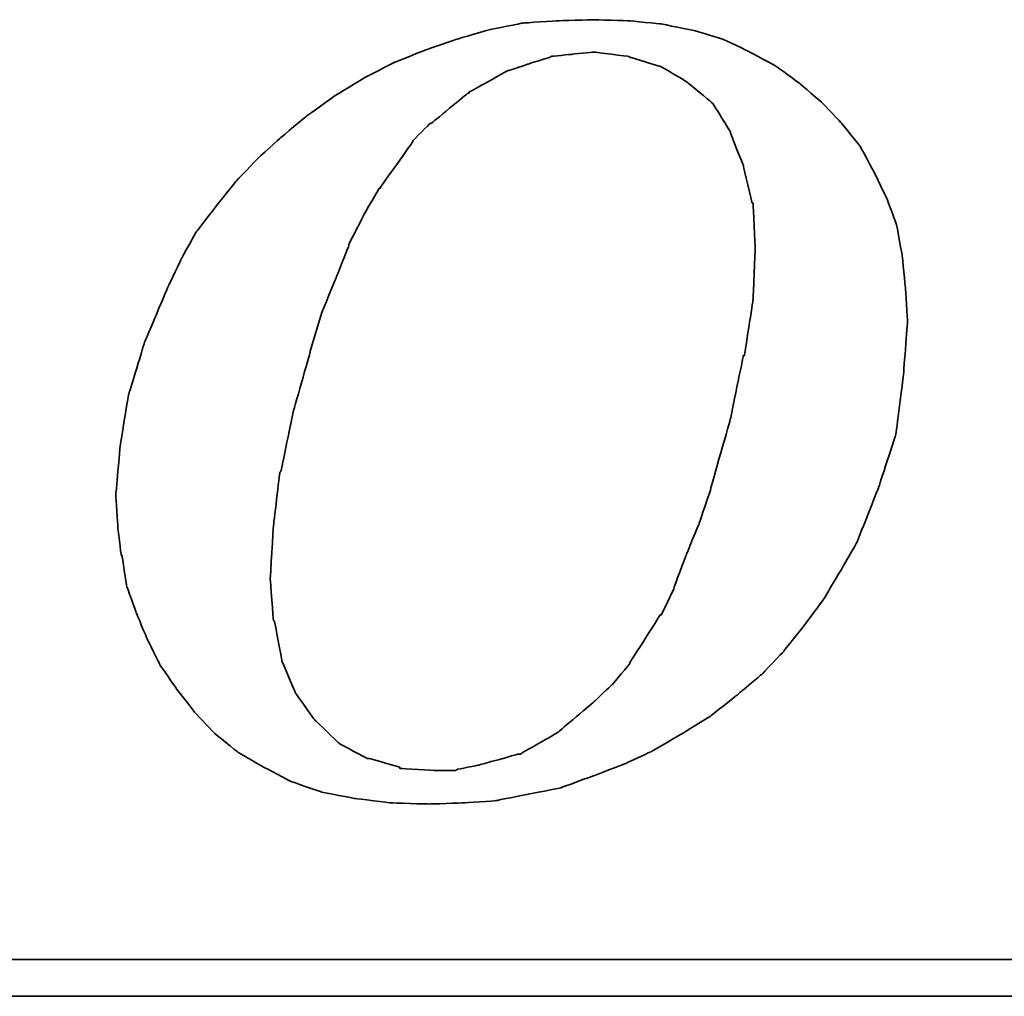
# Model space of a CAD drawing. Header units: millimetres. Extents: x 399 to 568, y 443 to 549.
# Tile 35 of 49: x 537.14 to 539.2, y 505.84 to 507.88. Entities that reach past the tile are written whole.
import ezdxf

# ---------------------------------------------------------------- set-up
doc = ezdxf.new("R2010")
doc.units = ezdxf.units.MM
doc.header["$LTSCALE"] = 0.1
doc.layers.add('DIM', color=4, linetype='CONTINUOUS')
doc.layers.add('layer 1', color=7, linetype='CONTINUOUS')

# ---------------------------------------------------------------- blocks, each defined once
blk = doc.blocks.new('TBI MOTION logo(完整正式版)')
at = {"layer": 'layer 1', "color": 22, "lineweight": 35}
for points, knots in [([(-11.34375, -6.98375), (-11.34375, -6.98375), (-10.91375, -7.43875), (-10.91375, -7.43875), (-10.91375, -7.43875), (-10.91375, -7.43875), (-10.38625, -7.87125), (-10.38625, -7.87125), (-10.38625, -7.87125), (-10.38625, -7.87125), (-9.81125, -8.20375), (-9.81125, -8.20375), (-9.81125, -8.20375), (-9.81125, -8.20375), (-9.21125, -8.51875), (-9.21125, -8.51875), (-9.21125, -8.51875), (-9.21125, -8.51875), (-8.51625, -8.75875), (-8.51625, -8.75875), (-8.51625, -8.75875), (-8.51625, -8.75875), (-7.77125, -8.90375), (-7.77125, -8.90375), (-7.77125, -8.90375), (-7.77125, -8.90375), (-6.97875, -8.99875), (-6.97875, -8.99875), (-6.97875, -8.99875), (-6.97875, -8.99875), (-6.14125, -9.02375), (-6.14125, -9.02375), (-6.14125, -9.02375), (-6.14125, -9.02375), (-5.37125, -8.99875), (-5.37125, -8.99875), (-5.37125, -8.99875), (-5.37125, -8.99875), (-4.65375, -8.94875), (-4.65375, -8.94875), (-4.65375, -8.94875), (-4.65375, -8.94875), (-3.93375, -8.80625), (-3.93375, -8.80625), (-3.93375, -8.80625), (-3.93375, -8.80625), (-3.21375, -8.66375), (-3.21375, -8.66375), (-3.21375, -8.66375), (-3.21375, -8.66375), (-2.49375, -8.39875), (-2.49375, -8.39875), (-2.49375, -8.39875), (-2.49375, -8.39875), (-1.79875, -8.13375), (-1.79875, -8.13375), (-1.79875, -8.13375), (-1.79875, -8.13375), (-1.17375, -7.84375), (-1.17375, -7.84375), (-1.17375, -7.84375), (-1.17375, -7.84375), (-0.52375, -7.46375), (-0.52375, -7.46375), (-0.52375, -7.46375), (-0.52375, -7.46375), (0.10124, -7.07875), (0.10124, -7.07875), (0.10124, -7.07875), (0.10124, -7.07875), (0.67625, -6.62375), (0.67625, -6.62375), (0.67625, -6.62375), (0.67625, -6.62375), (1.24874, -6.14375), (1.24874, -6.14375), (1.24874, -6.14375), (1.24874, -6.14375), (1.72874, -5.64125), (1.72874, -5.64125), (1.72874, -5.64125), (1.72874, -5.64125), (2.18624, -5.06375), (2.18624, -5.06375), (2.18624, -5.06375), (2.18624, -5.06375), (2.61625, -4.48874), (2.61625, -4.48874), (2.61625, -4.48874), (2.61625, -4.48874), (3.00125, -3.83874), (3.00125, -3.83874), (3.00125, -3.83874), (3.00125, -3.83874), (3.36124, -3.21374), (3.36124, -3.21374), (3.36124, -3.21374), (3.36124, -3.21374), (3.84374, -1.99125), (3.84374, -1.99125), (3.84374, -1.99125), (3.84374, -1.99125), (4.22625, -0.81875), (4.22625, -0.81875), (4.22625, -0.81875), (4.22625, -0.81875), (4.39125, 0.45624), (4.39125, 0.45624), (4.39125, 0.45624), (4.39125, 0.45624), (4.48874, 1.70124), (4.48874, 1.70124), (4.48874, 1.70124), (4.48874, 1.70124), (4.43874, 2.44625), (4.43874, 2.44625), (4.43874, 2.44625), (4.43874, 2.44625), (4.36874, 3.14125), (4.36874, 3.14125), (4.36874, 3.14125), (4.36874, 3.14125), (4.25125, 3.81125), (4.25125, 3.81125), (4.25125, 3.81125), (4.25125, 3.81125), (4.03124, 4.41125), (4.03124, 4.41125), (4.03124, 4.41125), (4.03124, 4.41125), (3.74374, 5.01125), (3.74374, 5.01125), (3.74374, 5.01125), (3.74374, 5.01125), (3.43124, 5.58875), (3.43124, 5.58875), (3.43124, 5.58875), (3.43124, 5.58875), (3.02625, 6.09125), (3.02625, 6.09125), (3.02625, 6.09125), (3.02625, 6.09125), (2.59374, 6.54875), (2.59374, 6.54875), (2.59374, 6.54875), (2.59374, 6.54875), (2.09124, 6.98125), (2.09124, 6.98125), (2.09124, 6.98125), (2.09124, 6.98125), (1.56124, 7.36625), (1.56124, 7.36625), (1.56124, 7.36625), (1.56124, 7.36625), (0.98624, 7.67625), (0.98624, 7.67625), (0.98624, 7.67625), (0.98624, 7.67625), (0.38624, 7.96375), (0.38624, 7.96375), (0.38624, 7.96375), (0.38624, 7.96375), (-0.25875, 8.15625), (-0.25875, 8.15625), (-0.25875, 8.15625), (-0.25875, 8.15625), (-0.98125, 8.30125), (-0.98125, 8.30125), (-0.98125, 8.30125), (-0.98125, 8.30125), (-1.70124, 8.37125), (-1.70124, 8.37125), (-1.70124, 8.37125), (-1.70124, 8.37125), (-2.49375, 8.39624), (-2.49375, 8.39624), (-2.49375, 8.39624), (-2.49375, 8.39624), (-3.28625, 8.37125), (-3.28625, 8.37125), (-3.28625, 8.37125), (-3.28625, 8.37125), (-4.05125, 8.32125), (-4.05125, 8.32125), (-4.05125, 8.32125), (-4.05125, 8.32125), (-4.77375, 8.18125), (-4.77375, 8.18125), (-4.77375, 8.18125), (-4.77375, 8.18125), (-5.51625, 7.96375), (-5.51625, 7.96375), (-5.51625, 7.96375), (-5.51625, 7.96375), (-6.21125, 7.72625), (-6.21125, 7.72625), (-6.21125, 7.72625), (-6.21125, 7.72625), (-6.92875, 7.43625), (-6.92875, 7.43625), (-6.92875, 7.43625), (-6.92875, 7.43625), (-7.57875, 7.10125), (-7.57875, 7.10125), (-7.57875, 7.10125), (-7.57875, 7.10125), (-8.24875, 6.69125), (-8.24875, 6.69125), (-8.24875, 6.69125), (-8.24875, 6.69125), (-8.84875, 6.26125), (-8.84875, 6.26125), (-8.84875, 6.26125), (-8.84875, 6.26125), (-9.42625, 5.78125), (-9.42625, 5.78125), (-9.42625, 5.78125), (-9.42625, 5.78125), (-9.95375, 5.30125), (-9.95375, 5.30125), (-9.95375, 5.30125), (-9.95375, 5.30125), (-10.43375, 4.79624), (-10.43375, 4.79624), (-10.43375, 4.79624), (-10.43375, 4.79624), (-10.88875, 4.22125), (-10.88875, 4.22125), (-10.88875, 4.22125), (-10.88875, 4.22125), (-11.29875, 3.69375), (-11.29875, 3.69375), (-11.29875, 3.69375), (-11.29875, 3.69375), (-11.63375, 3.09125), (-11.63375, 3.09125), (-11.63375, 3.09125), (-11.63375, 3.09125), (-11.91875, 2.49625), (-11.91875, 2.49625), (-11.91875, 2.49625), (-11.91875, 2.49625), (-12.44875, 1.24625), (-12.44875, 1.24625), (-12.44875, 1.24625), (-12.44875, 1.24625), (-12.80875, 0.06874), (-12.80875, 0.06874), (-12.80875, 0.06874), (-12.80875, 0.06874), (-12.99875, -1.07875), (-12.99875, -1.07875), (-12.99875, -1.07875), (-12.99875, -1.07875), (-13.09375, -2.18375), (-13.09375, -2.18375), (-13.09375, -2.18375), (-13.09375, -2.18375), (-13.04875, -2.85375), (-13.04875, -2.85375), (-13.04875, -2.85375), (-13.04875, -2.85375), (-12.97375, -3.50375), (-12.97375, -3.50375), (-12.97375, -3.50375), (-12.97375, -3.50375), (-12.95375, -3.50375), (-12.95375, -3.50375), (-12.95375, -3.50375), (-12.95375, -3.50375), (-12.85375, -4.17375), (-12.85375, -4.17375), (-12.85375, -4.17375), (-12.85375, -4.17375), (-12.63875, -4.77624), (-12.63875, -4.77624), (-12.63875, -4.77624), (-12.63875, -4.77624), (-12.39875, -5.35125), (-12.39875, -5.35125), (-12.39875, -5.35125), (-12.39875, -5.35125), (-12.11375, -5.92875), (-12.11375, -5.92875), (-12.11375, -5.92875), (-12.11375, -5.92875), (-11.75375, -6.45375), (-11.75375, -6.45375), (-11.75375, -6.45375), (-11.75375, -6.45375), (-11.34375, -6.98375), (-11.34375, -6.98375)], [0, 0, 0, 0, 0.01369863, 0.01369863, 0.01369863, 0.01369864, 0.02739726, 0.02739726, 0.02739726, 0.02739727, 0.04109589, 0.04109589, 0.04109589, 0.0410959, 0.05479452, 0.05479452, 0.05479452, 0.05479453, 0.06849315, 0.06849315, 0.06849315, 0.06849316, 0.08219178, 0.08219178, 0.08219178, 0.08219179, 0.09589041, 0.09589041, 0.09589041, 0.09589042, 0.10958904, 0.10958904, 0.10958904, 0.10958905, 0.12328767, 0.12328767, 0.12328767, 0.12328768, 0.1369863, 0.1369863, 0.1369863, 0.13698631, 0.15068493, 0.15068493, 0.15068493, 0.15068494, 0.16438356, 0.16438356, 0.16438356, 0.16438357, 0.17808219, 0.17808219, 0.17808219, 0.1780822, 0.19178082, 0.19178082, 0.19178082, 0.19178083, 0.20547945, 0.20547945, 0.20547945, 0.20547946, 0.21917808, 0.21917808, 0.21917808, 0.21917809, 0.23287671, 0.23287671, 0.23287671, 0.23287672, 0.24657534, 0.24657534, 0.24657534, 0.24657535, 0.26027397, 0.26027397, 0.26027397, 0.26027398, 0.2739726, 0.2739726, 0.2739726, 0.27397261, 0.28767123, 0.28767123, 0.28767123, 0.28767124, 0.30136986, 0.30136986, 0.30136986, 0.30136987, 0.31506849, 0.31506849, 0.31506849, 0.3150685, 0.32876712, 0.32876712, 0.32876712, 0.32876713, 0.34246575, 0.34246575, 0.34246575, 0.34246576, 0.35616438, 0.35616438, 0.35616438, 0.35616439, 0.36986301, 0.36986301, 0.36986301, 0.36986302, 0.38356164, 0.38356164, 0.38356164, 0.38356165, 0.39726027, 0.39726027, 0.39726027, 0.39726028, 0.4109589, 0.4109589, 0.4109589, 0.41095891, 0.42465753, 0.42465753, 0.42465753, 0.42465754, 0.43835616, 0.43835616, 0.43835616, 0.43835617, 0.45205479, 0.45205479, 0.45205479, 0.4520548, 0.46575342, 0.46575342, 0.46575342, 0.46575343, 0.47945205, 0.47945205, 0.47945205, 0.47945206, 0.49315068, 0.49315068, 0.49315068, 0.49315069, 0.50684932, 0.50684932, 0.50684932, 0.50684933, 0.52054795, 0.52054795, 0.52054795, 0.52054796, 0.53424658, 0.53424658, 0.53424658, 0.53424659, 0.54794521, 0.54794521, 0.54794521, 0.54794522, 0.56164384, 0.56164384, 0.56164384, 0.56164385, 0.57534247, 0.57534247, 0.57534247, 0.57534248, 0.5890411, 0.5890411, 0.5890411, 0.58904111, 0.60273973, 0.60273973, 0.60273973, 0.60273974, 0.61643836, 0.61643836, 0.61643836, 0.61643837, 0.63013699, 0.63013699, 0.63013699, 0.630137, 0.64383562, 0.64383562, 0.64383562, 0.64383563, 0.65753425, 0.65753425, 0.65753425, 0.65753426, 0.67123288, 0.67123288, 0.67123288, 0.67123289, 0.68493151, 0.68493151, 0.68493151, 0.68493152, 0.69863014, 0.69863014, 0.69863014, 0.69863015, 0.71232877, 0.71232877, 0.71232877, 0.71232878, 0.7260274, 0.7260274, 0.7260274, 0.72602741, 0.73972603, 0.73972603, 0.73972603, 0.73972604, 0.75342466, 0.75342466, 0.75342466, 0.75342467, 0.76712329, 0.76712329, 0.76712329, 0.7671233, 0.78082192, 0.78082192, 0.78082192, 0.78082193, 0.79452055, 0.79452055, 0.79452055, 0.79452056, 0.80821918, 0.80821918, 0.80821918, 0.80821919, 0.82191781, 0.82191781, 0.82191781, 0.82191782, 0.83561644, 0.83561644, 0.83561644, 0.83561645, 0.84931507, 0.84931507, 0.84931507, 0.84931508, 0.8630137, 0.8630137, 0.8630137, 0.86301371, 0.87671233, 0.87671233, 0.87671233, 0.87671234, 0.89041096, 0.89041096, 0.89041096, 0.89041097, 0.90410959, 0.90410959, 0.90410959, 0.9041096, 0.91780822, 0.91780822, 0.91780822, 0.91780823, 0.93150685, 0.93150685, 0.93150685, 0.93150686, 0.94520548, 0.94520548, 0.94520548, 0.94520549, 0.95890411, 0.95890411, 0.95890411, 0.95890412, 0.97260274, 0.97260274, 0.97260274, 0.97260275, 0.98630137, 0.98630137, 0.98630137, 0.98630138, 1, 1, 1, 1]), ([(-8.77875, 1.03124), (-8.77875, 1.03124), (-8.51625, 1.89625), (-8.51625, 1.89625), (-8.51625, 1.89625), (-8.51625, 1.89625), (-8.20375, 2.66375), (-8.20375, 2.66375), (-8.20375, 2.66375), (-8.20375, 2.66375), (-7.91625, 3.38125), (-7.91625, 3.38125), (-7.91625, 3.38125), (-7.91625, 3.38125), (-7.91625, 3.40624), (-7.91625, 3.40624), (-7.91625, 3.40624), (-7.91625, 3.40624), (-7.57875, 4.07624), (-7.57875, 4.07624), (-7.57875, 4.07624), (-7.57875, 4.07624), (-7.24375, 4.65125), (-7.24375, 4.65125), (-7.24375, 4.65125), (-7.24375, 4.65125), (-7.21875, 4.65125), (-7.21875, 4.65125), (-7.21875, 4.65125), (-7.21875, 4.65125), (-7.21875, 4.67624), (-7.21875, 4.67624), (-7.21875, 4.67624), (-7.21875, 4.67624), (-6.83625, 5.20375), (-6.83625, 5.20375), (-6.83625, 5.20375), (-6.83625, 5.20375), (-6.49875, 5.68625), (-6.49875, 5.68625), (-6.49875, 5.68625), (-6.49875, 5.68625), (-6.49875, 5.70625), (-6.49875, 5.70625), (-6.49875, 5.70625), (-6.49875, 5.70625), (-6.11625, 6.09125), (-6.11625, 6.09125), (-6.11625, 6.09125), (-6.11625, 6.09125), (-6.09125, 6.09125), (-6.09125, 6.09125), (-6.09125, 6.09125), (-6.09125, 6.09125), (-5.27375, 6.76625), (-5.27375, 6.76625), (-5.27375, 6.76625), (-5.27375, 6.76625), (-5.24875, 6.76625), (-5.24875, 6.76625), (-5.24875, 6.76625), (-5.24875, 6.76625), (-5.24875, 6.78625), (-5.24875, 6.78625), (-5.24875, 6.78625), (-5.24875, 6.78625), (-4.38875, 7.26624), (-4.38875, 7.26624), (-4.38875, 7.26624), (-4.38875, 7.26624), (-4.36125, 7.26624), (-4.36125, 7.26624), (-4.36125, 7.26624), (-4.36125, 7.26624), (-3.93375, 7.41125), (-3.93375, 7.41125), (-3.93375, 7.41125), (-3.93375, 7.41125), (-3.47375, 7.55625), (-3.47375, 7.55625), (-3.47375, 7.55625), (-3.47375, 7.55625), (-3.45375, 7.55625), (-3.45375, 7.55625), (-3.45375, 7.55625), (-3.45375, 7.55625), (-3.42875, 7.58124), (-3.42875, 7.58124), (-3.42875, 7.58124), (-3.42875, 7.58124), (-2.97375, 7.62625), (-2.97375, 7.62625), (-2.97375, 7.62625), (-2.97375, 7.62625), (-2.49375, 7.67625), (-2.49375, 7.67625), (-2.49375, 7.67625), (-2.49375, 7.67625), (-2.46875, 7.67625), (-2.46875, 7.67625), (-2.46875, 7.67625), (-2.46875, 7.67625), (-1.70124, 7.58124), (-1.70124, 7.58124), (-1.70124, 7.58124), (-1.70124, 7.58124), (-1.67875, 7.55625), (-1.67875, 7.55625), (-1.67875, 7.55625), (-1.67875, 7.55625), (-1.65375, 7.55625), (-1.65375, 7.55625), (-1.65375, 7.55625), (-1.65375, 7.55625), (-1.03125, 7.36625), (-1.03125, 7.36625), (-1.03125, 7.36625), (-1.03125, 7.36625), (-1.00625, 7.36625), (-1.00625, 7.36625), (-1.00625, 7.36625), (-1.00625, 7.36625), (-0.43124, 7.02624), (-0.43124, 7.02624), (-0.43124, 7.02624), (-0.43124, 7.02624), (-0.40625, 7.00624), (-0.40625, 7.00624), (-0.40625, 7.00624), (-0.40625, 7.00624), (0.12124, 6.57124), (0.12124, 6.57124), (0.12124, 6.57124), (0.12124, 6.57124), (0.14624, 6.54875), (0.14624, 6.54875), (0.14624, 6.54875), (0.14624, 6.54875), (0.17124, 6.52375), (0.17124, 6.52375), (0.17124, 6.52375), (0.17124, 6.52375), (0.55625, 5.89875), (0.55625, 5.89875), (0.55625, 5.89875), (0.55625, 5.89875), (0.55625, 5.87625), (0.55625, 5.87625), (0.55625, 5.87625), (0.55625, 5.87625), (0.84124, 5.15625), (0.84124, 5.15625), (0.84124, 5.15625), (0.84124, 5.15625), (0.84124, 5.13125), (0.84124, 5.13125), (0.84124, 5.13125), (0.84124, 5.13125), (1.03624, 4.31875), (1.03624, 4.31875), (1.03624, 4.31875), (1.03624, 4.31875), (1.05624, 4.31875), (1.05624, 4.31875), (1.05624, 4.31875), (1.05624, 4.31875), (1.05624, 4.29125), (1.05624, 4.29125), (1.05624, 4.29125), (1.05624, 4.29125), (1.10625, 3.33125), (1.10625, 3.33125), (1.10625, 3.33125), (1.10625, 3.33125), (1.10625, 3.30875), (1.10625, 3.30875), (1.10625, 3.30875), (1.10625, 3.30875), (1.05624, 2.20624), (1.05624, 2.20624), (1.05624, 2.20624), (1.05624, 2.20624), (1.05624, 2.18124), (1.05624, 2.18124), (1.05624, 2.18124), (1.05624, 2.18124), (0.86624, 0.93624), (0.86624, 0.93624), (0.86624, 0.93624), (0.86624, 0.93624), (0.84124, 0.93624), (0.84124, 0.93624), (0.84124, 0.93624), (0.84124, 0.93624), (0.55625, -0.45874), (0.55625, -0.45874), (0.55625, -0.45874), (0.55625, -0.45874), (0.12124, -1.99125), (0.12124, -1.99125), (0.12124, -1.99125), (0.12124, -1.99125), (0.12124, -2.01874), (0.12124, -2.01874), (0.12124, -2.01874), (0.12124, -2.01874), (-0.13874, -2.78375), (-0.13874, -2.78375), (-0.13874, -2.78375), (-0.13874, -2.78375), (-0.43124, -3.50375), (-0.43124, -3.50375), (-0.43124, -3.50375), (-0.43124, -3.50375), (-0.69375, -4.19875), (-0.69375, -4.19875), (-0.69375, -4.19875), (-0.69375, -4.19875), (-0.69375, -4.22375), (-0.69375, -4.22375), (-0.69375, -4.22375), (-0.69375, -4.22375), (-0.98125, -4.82374), (-0.98125, -4.82374), (-0.98125, -4.82374), (-0.98125, -4.82374), (-1.00625, -4.82374), (-1.00625, -4.82374), (-1.00625, -4.82374), (-1.00625, -4.82374), (-1.33875, -5.35125), (-1.33875, -5.35125), (-1.33875, -5.35125), (-1.33875, -5.35125), (-1.67875, -5.87875), (-1.67875, -5.87875), (-1.67875, -5.87875), (-1.67875, -5.87875), (-1.67875, -5.90375), (-1.67875, -5.90375), (-1.67875, -5.90375), (-1.67875, -5.90375), (-2.05875, -6.35875), (-2.05875, -6.35875), (-2.05875, -6.35875), (-2.05875, -6.35875), (-2.08375, -6.38375), (-2.08375, -6.38375), (-2.08375, -6.38375), (-2.08375, -6.38375), (-2.46875, -6.74375), (-2.46875, -6.74375), (-2.46875, -6.74375), (-2.46875, -6.74375), (-3.25875, -7.41625), (-3.25875, -7.41625), (-3.25875, -7.41625), (-3.25875, -7.41625), (-3.28625, -7.43875), (-3.28625, -7.43875), (-3.28625, -7.43875), (-3.28625, -7.43875), (-4.12375, -7.91875), (-4.12375, -7.91875), (-4.12375, -7.91875), (-4.12375, -7.91875), (-4.14875, -7.91875), (-4.14875, -7.91875), (-4.14875, -7.91875), (-4.14875, -7.91875), (-4.17125, -7.91875), (-4.17125, -7.91875), (-4.17125, -7.91875), (-4.17125, -7.91875), (-5.03375, -8.15875), (-5.03375, -8.15875), (-5.03375, -8.15875), (-5.03375, -8.15875), (-5.51625, -8.25625), (-5.51625, -8.25625), (-5.51625, -8.25625), (-5.51625, -8.25625), (-5.54125, -8.27875), (-5.54125, -8.27875), (-5.54125, -8.27875), (-5.54125, -8.27875), (-5.56375, -8.27875), (-5.56375, -8.27875), (-5.56375, -8.27875), (-5.56375, -8.27875), (-5.99625, -8.27875), (-5.99625, -8.27875), (-5.99625, -8.27875), (-5.99625, -8.27875), (-6.76375, -8.23125), (-6.76375, -8.23125), (-6.76375, -8.23125), (-6.76375, -8.23125), (-6.78875, -8.23125), (-6.78875, -8.23125), (-6.78875, -8.23125), (-6.78875, -8.23125), (-6.78875, -8.20375), (-6.78875, -8.20375), (-6.78875, -8.20375), (-6.78875, -8.20375), (-7.45875, -8.01375), (-7.45875, -8.01375), (-7.45875, -8.01375), (-7.45875, -8.01375), (-7.48375, -8.01375), (-7.48375, -8.01375), (-7.48375, -8.01375), (-7.48375, -8.01375), (-7.50875, -8.01375), (-7.50875, -8.01375), (-7.50875, -8.01375), (-7.50875, -8.01375), (-8.13125, -7.67875), (-8.13125, -7.67875), (-8.13125, -7.67875), (-8.13125, -7.67875), (-8.15625, -7.65375), (-8.15625, -7.65375), (-8.15625, -7.65375), (-8.15625, -7.65375), (-8.65875, -7.17375), (-8.65875, -7.17375), (-8.65875, -7.17375), (-8.65875, -7.17375), (-8.68375, -7.14875), (-8.68375, -7.14875), (-8.68375, -7.14875), (-8.68375, -7.14875), (-9.08875, -6.57375), (-9.08875, -6.57375), (-9.08875, -6.57375), (-9.08875, -6.57375), (-9.11375, -6.54875), (-9.11375, -6.54875), (-9.11375, -6.54875), (-9.11375, -6.54875), (-9.11375, -6.52875), (-9.11375, -6.52875), (-9.11375, -6.52875), (-9.11375, -6.52875), (-9.40375, -5.85375), (-9.40375, -5.85375), (-9.40375, -5.85375), (-9.40375, -5.85375), (-9.40375, -5.82875), (-9.40375, -5.82875), (-9.40375, -5.82875), (-9.40375, -5.82875), (-9.56875, -4.96875), (-9.56875, -4.96875), (-9.56875, -4.96875), (-9.56875, -4.96875), (-9.59375, -4.94375), (-9.59375, -4.94375), (-9.59375, -4.94375), (-9.59375, -4.94375), (-9.66375, -4.03375), (-9.66375, -4.03375), (-9.66375, -4.03375), (-9.66375, -4.03375), (-9.66375, -4.00875), (-9.66375, -4.00875), (-9.66375, -4.00875), (-9.66375, -4.00875), (-9.59375, -2.85375), (-9.59375, -2.85375), (-9.59375, -2.85375), (-9.59375, -2.85375), (-9.45125, -1.65875), (-9.45125, -1.65875), (-9.45125, -1.65875), (-9.45125, -1.65875), (-9.42625, -1.63375), (-9.42625, -1.63375), (-9.42625, -1.63375), (-9.42625, -1.63375), (-9.16125, -0.33875), (-9.16125, -0.33875), (-9.16125, -0.33875), (-9.16125, -0.33875), (-8.77875, 1.00624), (-8.77875, 1.00624), (-8.77875, 1.00624), (-8.77875, 1.00624), (-8.77875, 1.03124), (-8.77875, 1.03124)], [0, 0, 0, 0, 0.01020408, 0.01020408, 0.01020408, 0.01020409, 0.02040816, 0.02040816, 0.02040816, 0.02040817, 0.03061224, 0.03061224, 0.03061224, 0.03061225, 0.04081633, 0.04081633, 0.04081633, 0.04081634, 0.05102041, 0.05102041, 0.05102041, 0.05102042, 0.06122449, 0.06122449, 0.06122449, 0.0612245, 0.07142857, 0.07142857, 0.07142857, 0.07142858, 0.08163265, 0.08163265, 0.08163265, 0.08163266, 0.09183673, 0.09183673, 0.09183673, 0.09183674, 0.10204082, 0.10204082, 0.10204082, 0.10204083, 0.1122449, 0.1122449, 0.1122449, 0.11224491, 0.12244898, 0.12244898, 0.12244898, 0.12244899, 0.13265306, 0.13265306, 0.13265306, 0.13265307, 0.14285714, 0.14285714, 0.14285714, 0.14285715, 0.15306122, 0.15306122, 0.15306122, 0.15306123, 0.16326531, 0.16326531, 0.16326531, 0.16326532, 0.17346939, 0.17346939, 0.17346939, 0.1734694, 0.18367347, 0.18367347, 0.18367347, 0.18367348, 0.19387755, 0.19387755, 0.19387755, 0.19387756, 0.20408163, 0.20408163, 0.20408163, 0.20408164, 0.21428571, 0.21428571, 0.21428571, 0.21428572, 0.2244898, 0.2244898, 0.2244898, 0.22448981, 0.23469388, 0.23469388, 0.23469388, 0.23469389, 0.24489796, 0.24489796, 0.24489796, 0.24489797, 0.25510204, 0.25510204, 0.25510204, 0.25510205, 0.26530612, 0.26530612, 0.26530612, 0.26530613, 0.2755102, 0.2755102, 0.2755102, 0.27551021, 0.28571429, 0.28571429, 0.28571429, 0.2857143, 0.29591837, 0.29591837, 0.29591837, 0.29591838, 0.30612245, 0.30612245, 0.30612245, 0.30612246, 0.31632653, 0.31632653, 0.31632653, 0.31632654, 0.32653061, 0.32653061, 0.32653061, 0.32653062, 0.33673469, 0.33673469, 0.33673469, 0.3367347, 0.34693878, 0.34693878, 0.34693878, 0.34693879, 0.35714286, 0.35714286, 0.35714286, 0.35714287, 0.36734694, 0.36734694, 0.36734694, 0.36734695, 0.37755102, 0.37755102, 0.37755102, 0.37755103, 0.3877551, 0.3877551, 0.3877551, 0.38775511, 0.39795918, 0.39795918, 0.39795918, 0.39795919, 0.40816327, 0.40816327, 0.40816327, 0.40816328, 0.41836735, 0.41836735, 0.41836735, 0.41836736, 0.42857143, 0.42857143, 0.42857143, 0.42857144, 0.43877551, 0.43877551, 0.43877551, 0.43877552, 0.44897959, 0.44897959, 0.44897959, 0.4489796, 0.45918367, 0.45918367, 0.45918367, 0.45918368, 0.46938776, 0.46938776, 0.46938776, 0.46938777, 0.47959184, 0.47959184, 0.47959184, 0.47959185, 0.48979592, 0.48979592, 0.48979592, 0.48979593, 0.5, 0.5, 0.5, 0.50000001, 0.51020408, 0.51020408, 0.51020408, 0.51020409, 0.52040816, 0.52040816, 0.52040816, 0.52040817, 0.53061224, 0.53061224, 0.53061224, 0.53061225, 0.54081633, 0.54081633, 0.54081633, 0.54081634, 0.55102041, 0.55102041, 0.55102041, 0.55102042, 0.56122449, 0.56122449, 0.56122449, 0.5612245, 0.57142857, 0.57142857, 0.57142857, 0.57142858, 0.58163265, 0.58163265, 0.58163265, 0.58163266, 0.59183673, 0.59183673, 0.59183673, 0.59183674, 0.60204082, 0.60204082, 0.60204082, 0.60204083, 0.6122449, 0.6122449, 0.6122449, 0.61224491, 0.62244898, 0.62244898, 0.62244898, 0.62244899, 0.63265306, 0.63265306, 0.63265306, 0.63265307, 0.64285714, 0.64285714, 0.64285714, 0.64285715, 0.65306122, 0.65306122, 0.65306122, 0.65306123, 0.66326531, 0.66326531, 0.66326531, 0.66326532, 0.67346939, 0.67346939, 0.67346939, 0.6734694, 0.68367347, 0.68367347, 0.68367347, 0.68367348, 0.69387755, 0.69387755, 0.69387755, 0.69387756, 0.70408163, 0.70408163, 0.70408163, 0.70408164, 0.71428571, 0.71428571, 0.71428571, 0.71428572, 0.7244898, 0.7244898, 0.7244898, 0.72448981, 0.73469388, 0.73469388, 0.73469388, 0.73469389, 0.74489796, 0.74489796, 0.74489796, 0.74489797, 0.75510204, 0.75510204, 0.75510204, 0.75510205, 0.76530612, 0.76530612, 0.76530612, 0.76530613, 0.7755102, 0.7755102, 0.7755102, 0.77551021, 0.78571429, 0.78571429, 0.78571429, 0.7857143, 0.79591837, 0.79591837, 0.79591837, 0.79591838, 0.80612245, 0.80612245, 0.80612245, 0.80612246, 0.81632653, 0.81632653, 0.81632653, 0.81632654, 0.82653061, 0.82653061, 0.82653061, 0.82653062, 0.83673469, 0.83673469, 0.83673469, 0.8367347, 0.84693878, 0.84693878, 0.84693878, 0.84693879, 0.85714286, 0.85714286, 0.85714286, 0.85714287, 0.86734694, 0.86734694, 0.86734694, 0.86734695, 0.87755102, 0.87755102, 0.87755102, 0.87755103, 0.8877551, 0.8877551, 0.8877551, 0.88775511, 0.89795918, 0.89795918, 0.89795918, 0.89795919, 0.90816327, 0.90816327, 0.90816327, 0.90816328, 0.91836735, 0.91836735, 0.91836735, 0.91836736, 0.92857143, 0.92857143, 0.92857143, 0.92857144, 0.93877551, 0.93877551, 0.93877551, 0.93877552, 0.94897959, 0.94897959, 0.94897959, 0.9489796, 0.95918367, 0.95918367, 0.95918367, 0.95918368, 0.96938776, 0.96938776, 0.96938776, 0.96938777, 0.97959184, 0.97959184, 0.97959184, 0.97959185, 0.98979592, 0.98979592, 0.98979592, 0.98979593, 1, 1, 1, 1]), ([(75.90875, -9.47875), (75.90875, -9.47875), (75.90875, -12.28625), (75.90875, -12.28625), (75.90875, -12.28625), (75.90875, -12.28625), (75.90875, -12.47875), (75.90875, -12.47875), (75.90875, -12.47875), (75.90875, -12.47875), (75.71625, -12.47875), (75.71625, -12.47875), (75.71625, -12.47875), (75.71625, -12.47875), (-88.32875, -12.47875), (-88.32875, -12.47875), (-88.32875, -12.47875), (-88.32875, -12.47875), (-88.32875, -13.29375), (-88.32875, -13.29375), (-88.32875, -13.29375), (-88.32875, -13.29375), (82.89125, -13.29375), (82.89125, -13.29375), (82.89125, -13.29375), (82.89125, -13.29375), (75.90875, -9.47875), (75.90875, -9.47875)], [0, 0, 0, 0, 0.14285714, 0.14285714, 0.14285714, 0.14285715, 0.28571429, 0.28571429, 0.28571429, 0.2857143, 0.42857143, 0.42857143, 0.42857143, 0.42857144, 0.57142857, 0.57142857, 0.57142857, 0.57142858, 0.71428571, 0.71428571, 0.71428571, 0.71428572, 0.85714286, 0.85714286, 0.85714286, 0.85714287, 1, 1, 1, 1])]:
    blk.add_open_spline(points, degree=3, knots=knots, dxfattribs=at)

msp = doc.modelspace()

# ---------------------------------------------------------------- block references
at = {"layer": 'DIM', "color": 7, "xscale": 0.09415402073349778, "yscale": 0.09415402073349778, "zscale": 0.09415402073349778}
msp.add_blockref('TBI MOTION logo(完整正式版)', (538.5768, 507.0924), dxfattribs=at)

doc.saveas('drawing.dxf')
